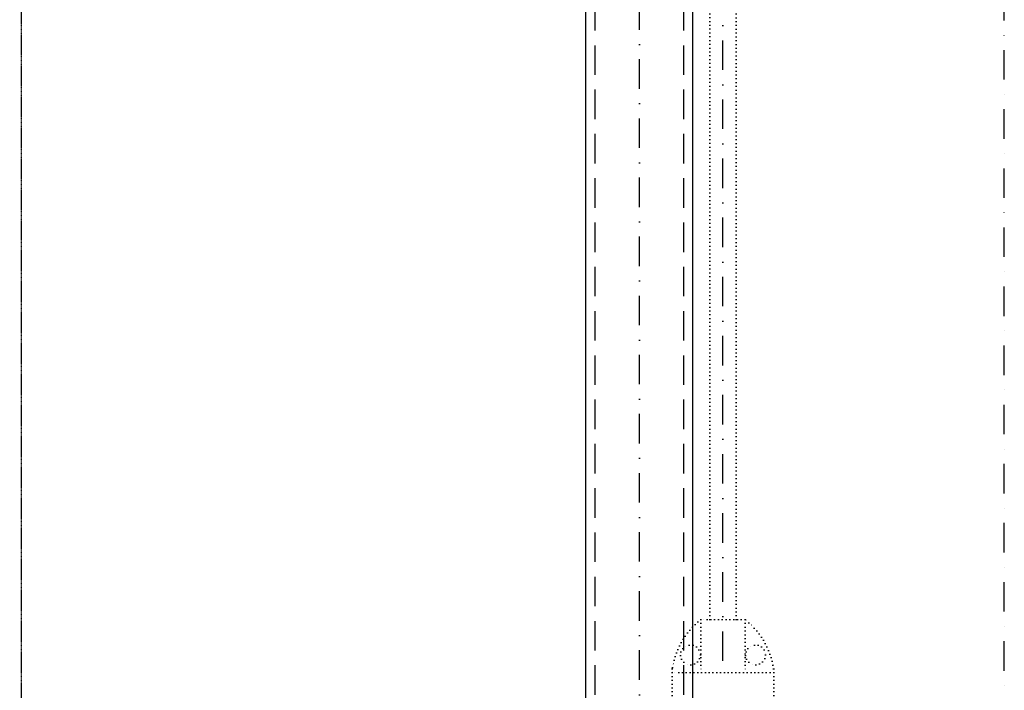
# Model space of a CAD drawing. Header units: millimetres. Extents: x -141570 to 63736, y -255381 to -136000.
# Tile 17 of 35: x -107510 to -105842, y -245298 to -244162. Entities that reach past the tile are written whole.
import ezdxf

# ---------------------------------------------------------------- set-up
doc = ezdxf.new("R2010")
doc.units = ezdxf.units.MM
for name, pattern in [('DASHDOT', [1, 0.5, -0.25, 0, -0.25]), ('DASHED', [0.75, 0.5, -0.25]), ('TEČKOVANÁ', [6.35, 0, -6.35])]:
    doc.linetypes.add(name, pattern=pattern)
for name, color, linetype in [('4S', 7, 'Continuous'), ('AS-Koty', 7, 'Continuous'), ('AS-Nevid', 241, 'DASHED'), ('AS-Neviditelna', 7, 'Continuous'), ('AS-Obrys', 7, 'Continuous'), ('AS-Osy', 4, 'DASHDOT')]:
    doc.layers.add(name, color=color, linetype=linetype)
doc.styles.add('ROMANS', font='ic-romans.shx', dxfattribs={"width": 0.8})
doc.dimstyles.new('K25', dxfattribs={"dimtxt": 50, "dimasz": 50, "dimexe": 20, "dimexo": 50, "dimgap": 20, "dimtad": 1, "dimdec": 0, "dimzin": 0, "dimtxsty": 'ROMANS', "dimblk": 'ARCHTICK', "dimcen": -40, "dimclrd": 4, "dimclre": 4, "dimclrt": 7, "dimadec": 0, "dimazin": 0, "dimtfac": 1, "dimtdec": 0, "dimtofl": 0, "dimtmove": 2, "dimatfit": 3, "dimldrblk": 'ARCHTICK', "dimfxl": 1, "dimtolj": 1, "dimarcsym": 0})

# ---------------------------------------------------------------- blocks, each defined once
blk = doc.blocks.new('_ArchTick')
at = {"color": 0, "const_width": 0.15}
blk.add_lwpolyline([(-0.5, -0.5), (0.5, 0.5)], dxfattribs=at)
blk = doc.blocks.new('*D165')
at = {"layer": 'AS-Koty', "color": 4, "lineweight": -2}
for p, q in [((-107702.9, -243311.1), (-107667.3, -243311.1)), ((-107687.3, -243311.1), (-107687.3, -245965.6)), ((-107392.2, -245965.6), (-107707.3, -245965.6))]:
    blk.add_line(p, q, dxfattribs=at)
at = {"layer": 'Defpoints', "color": 0}
for p in [(-107752.9, -243311.1), (-107687.3, -245965.6), (-107342.2, -245965.6)]:
    blk.add_point(p, dxfattribs=at)
at = {"layer": 'AS-Koty', "color": 4, "lineweight": -2, "xscale": 50, "yscale": 50, "zscale": 50}
for p, rotation in [((-107687.3, -243311.1), 90), ((-107687.3, -245965.6), 270)]:
    blk.add_blockref('_ArchTick', p, dxfattribs=dict(at, rotation=rotation))
at = {"layer": 'AS-Koty', "color": 7, "ltscale": 15, "insert": (-107732.3, -244638.4), "char_height": 50, "attachment_point": 5, "rotation": 90, "style": 'ROMANS'}
blk.add_mtext('\\A1;2654', dxfattribs=at)

msp = doc.modelspace()

# ---------------------------------------------------------------- linework, layer by layer
at = {"layer": '4S', "linetype": 'DASHED'}
msp.add_line((-107507.163, -242988.093), (-107507.163, -245721.247), dxfattribs=at)
at = {"layer": 'AS-Nevid', "ltscale": 100}
for p, q in [((-106535.096, -245680.795), (-106535.096, -243520.557)), ((-106385.096, -245680.795), (-106385.096, -243520.557))]:
    msp.add_line(p, q, dxfattribs=at)
at = {"layer": 'AS-Neviditelna', "color": 3, "linetype": 'DASHDOT', "lineweight": -2, "ltscale": 100}
msp.add_line((-106318.666, -245248.333), (-106318.666, -242800.593), dxfattribs=at)
at = {"layer": 'AS-Neviditelna', "color": 3, "linetype": 'TEČKOVANÁ'}
for p, q in [((-106296.166, -245178.093), (-106296.166, -242800.593)), ((-106341.166, -244842.45), (-106341.166, -242839.593)), ((-106341.166, -245178.093), (-106341.166, -244842.45)), ((-106281.166, -245178.093), (-106356.166, -245178.093)), ((-106356.166, -245178.093), (-106356.166, -245268.093)), ((-106281.166, -245178.093), (-106281.166, -245268.093)), ((-106404.916, -245913.093), (-106404.916, -245253.093)), ((-106232.416, -245913.093), (-106232.416, -245253.093)), ((-106232.416, -245268.093), (-106404.916, -245268.093))]:
    msp.add_line(p, q, dxfattribs=at)
for centre in [(-106373.754, -245238.093), (-106263.577, -245238.093)]:
    msp.add_circle(centre, 16.833, dxfattribs=at)
for centre, start, end in [((-106275.935, -245279.754), 128.280215, 174.833927), ((-106361.396, -245279.754), 5.166073, 51.719785)]:
    msp.add_arc(centre, 129.506, start, end, dxfattribs=at)
at = {"layer": 'AS-Obrys'}
for p, q in [((-106550.74, -244842.45), (-106550.74, -243520.557)), ((-106369.453, -244842.45), (-106369.453, -243520.557)), ((-106550.74, -245680.795), (-106550.74, -244842.45)), ((-106369.453, -245680.795), (-106369.453, -244842.45))]:
    msp.add_line(p, q, dxfattribs=at)
at = {"layer": 'AS-Osy', "ltscale": 100}
for p, q in [((-105842.163, -245965.593), (-105842.163, -242402.572)), ((-106460.096, -245680.795), (-106460.096, -243219.638))]:
    msp.add_line(p, q, dxfattribs=at)

# ---------------------------------------------------------------- dimensions: what is measured, and where the dimension line sits
at = {"layer": 'AS-Koty'}
dim = msp.add_linear_dim(base=(-107687.298, -245965.593), p1=(-107752.865, -243311.138), p2=(-107342.163, -245965.593), angle=90, dimstyle='K25', dxfattribs=at)
dim.commit()
dim.dimension.update_dxf_attribs({"geometry": '*D165', "text_midpoint": (-107732.298, -244638.365)})

doc.saveas('drawing.dxf')
